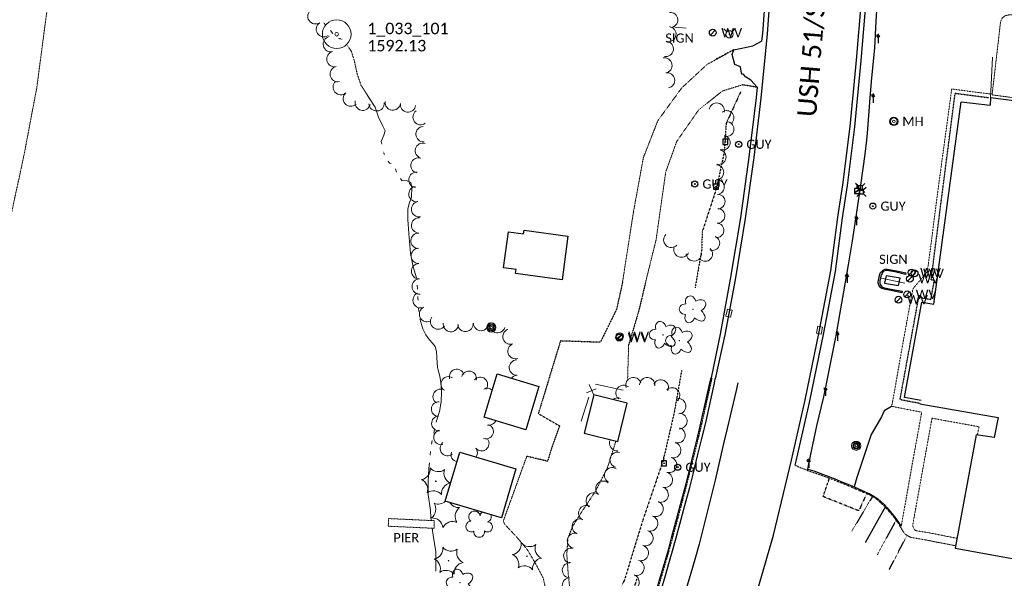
# Model space of a CAD drawing. Extents: x 386237 to 390135, y 96958 to 113752.
# Tile 64 of 116: x 388182 to 388697, y 103041 to 103333. Entities that reach past the tile are written whole.
import ezdxf
from ezdxf.enums import TextEntityAlignment as Align
from ezdxf.lldxf.tags import DXFTag

# ---------------------------------------------------------------- set-up
doc = ezdxf.new("R2010")
doc.units = 0
doc.header["$MEASUREMENT"] = 0
for name, pattern in [('Wisdot1', [0.0625, 0.03125, -0.03125]), ('Wisdot2', [0.125, 0.0625, -0.0625]), ('Wisdot3', [0.1875, 0.125, -0.0625]), ('Wisdot5', [0.1, 0.05, -0.05]), ('Wisdot6', [0.375, 0.125, -0.0625, 0.03125, -0.0625, 0.03125, -0.0625])]:
    doc.linetypes.add(name, pattern=pattern)
for name, color, linetype, lineweight in [('E_BLD', 231, 'Continuous', 25), ('E_BLD_HvyDash', 231, 'Wisdot3', 25), ('E_DRN', 41, 'Continuous', 18), ('E_DTM_SlopeTop', 81, 'Wisdot1', 25), ('E_DWY', 51, 'Wisdot3', 18), ('E_DWY_PE', 51, 'Wisdot3', 18), ('E_FEN_Generic', 41, 'Efen', 18), ('E_LAND_Vegetation', 81, 'Continuous', 18), ('E_MAP_Limits', 81, 'Wisdot3', 18), ('E_MAP_PassPoints', 41, 'Continuous', 18), ('E_MISCPROP', 31, 'Continuous', 18), ('E_MISCPROP_Railing', 31, 'Continuous', 18), ('E_MISCPROP_Sprinkler', 171, 'Continuous', 25), ('E_PATH_Sidewalk', 51, 'Wisdot5', 18), ('E_PM', 231, 'Wisdot2', 25), ('E_RDWY', 21, 'Continuous', 25), ('E_RDWY_AsphConc', 201, 'Continuous', 25), ('E_RDWY_C_and_G', 21, 'Continuous', 25), ('E_RDWY_Gravel', 21, 'Wisdot3', 25), ('E_RDWY_Name', 21, 'Continuous', 18), ('E_RDWY_PavtEdge', 201, 'Continuous', 25), ('E_SGN', 21, 'Continuous', 18), ('E_STRUCT_Pier', 252, 'Wisdot3', 25), ('E_UTL_AG_Bold', 31, 'Continuous', 25), ('E_UTL_EGuyWire', 201, 'Continuous', 25), ('E_UTL_EPowerPole', 231, 'Eelec', 25), ('E_UTL_MH', 31, 'Continuous', 18), ('E_UTL_W', 171, 'Continuous', 25), ('E_UTL_WHydrant', 131, 'Continuous', 18), ('E_WAL', 41, 'Continuous', 25), ('E_WTR', 131, 'Wisdot6', 18), ('E_WTR_Dock_Pier', 131, 'Wisdot3', 18), ('E_WTR_Elevations', 131, 'Continuous', 18), ('E_WTR_FlowLine', 131, 'Wisdot6', 18)]:
    doc.layers.add(name, color=color, linetype=linetype, lineweight=lineweight)
doc.styles.add('CalibriLight', font='calibril.ttf')
tags = doc.linetypes.add('Eelec', pattern='A,0.275,-0.05,["E",CalibriLight,S=0.07,R=0,X=-0.025,Y=-0.035],-0.05,0.875', length=1.25).pattern_tags.tags
tags[6] = DXFTag(74, 10)
doc.linetypes.add('Efen', pattern='A,0.105,-0.0325,[20,dgnlstyle-ewdotudls.shx,S=0.000293,R=0,X=0,Y=0],-0.0325,0.105', length=0.275)

# ---------------------------------------------------------------- blocks, each defined once
blk = doc.blocks.new('PP')
at = {"layer": 'E_MAP_PassPoints', "lineweight": 0}
for radius in [7.5, 0.96]:
    blk.add_circle((0, 0), radius, dxfattribs=at)
blk = doc.blocks.new('GUY')
at = {"color": 0, "linetype": 'ByBlock', "lineweight": -2, "transparency": 16777216}
for radius in [4, 0.5]:
    blk.add_circle((0, 0), radius, dxfattribs=at)
at = {"color": 0, "linetype": 'ByBlock', "lineweight": -2, "transparency": 16777216, "style": 'CalibriLight'}
blk.add_text('GUY', height=12, dxfattribs=at).set_placement((10, 0), align=Align.MIDDLE_LEFT)
blk = doc.blocks.new('HYD')
at = {"color": 0, "linetype": 'ByBlock', "lineweight": -2, "transparency": 16777216}
for p, q in [((-3.8, 3.8), (-8.3, 8.3)), ((3.8, 3.8), (8.3, 8.3))]:
    blk.add_line(p, q, dxfattribs=at)
for radius in [5.48, 0.42]:
    blk.add_circle((0, 0), radius, dxfattribs=at)
blk = doc.blocks.new('INLET')
at = {"color": 0, "linetype": 'ByBlock', "lineweight": -2, "transparency": 16777216, "flags": 128}
blk.add_lwpolyline([(-7.5, 10), (7.5, 10), (7.5, 0), (-7.5, 0)], close=True, dxfattribs=at)
blk = doc.blocks.new('MH')
at = {"color": 0, "linetype": 'ByBlock', "lineweight": -2, "transparency": 16777216}
for radius in [5, 4, 1.5]:
    blk.add_circle((0, 0), radius, dxfattribs=at)
at = {"color": 0, "linetype": 'ByBlock', "lineweight": -2, "transparency": 16777216, "style": 'CalibriLight'}
blk.add_text('MH', height=10.8, dxfattribs=at).set_placement((10, 0), align=Align.MIDDLE_LEFT)
blk = doc.blocks.new('PED')
at = {"color": 0, "linetype": 'ByBlock', "lineweight": -2, "transparency": 16777216}
for p, q in [((-2.5, 2.5), (-5.3, 5.3)), ((2.5, 2.5), (5.3, 5.3)), ((-2.5, -2.5), (-5.3, -5.3)), ((2.5, -2.5), (5.3, -5.3))]:
    blk.add_line(p, q, dxfattribs=at)
at = {"color": 0, "linetype": 'ByBlock', "lineweight": -2, "transparency": 16777216, "flags": 128}
blk.add_lwpolyline([(-2.5, -2.5), (2.5, -2.5), (2.5, 2.5), (-2.5, 2.5)], close=True, dxfattribs=at)
blk = doc.blocks.new('PIER')
at = {"color": 0, "linetype": 'ByBlock', "lineweight": -2, "transparency": 16777216, "style": 'CalibriLight'}
blk.add_text('PIER', height=10.8, dxfattribs=at).set_placement((-16.8, -5.4))
blk = doc.blocks.new('CTRE')
at = {"color": 0, "linetype": 'ByBlock', "lineweight": -2, "transparency": 16777216}
blk.add_circle((0, 0), 0.223, dxfattribs=at)
for centre, start, end in [((-11.97, 8.96), 280.2067, 5.97162), ((1.81, 14.92), 220.21132, 305.97623), ((13.83, 5.89), 160.21133, 245.97624), ((-13.83, -5.9), 340.21132, 65.97623), ((-1.81, -14.93), 40.21133, 125.97624)]:
    blk.add_arc(centre, 7.87, start, end, dxfattribs=at)
at = {"color": 0, "linetype": 'ByBlock', "lineweight": -2, "transparency": 16777216, "extrusion": (0, 0, -1)}
blk.add_arc((-12.03, -9.04), 7.87, 354.07279, 79.74889, dxfattribs=at)
blk = doc.blocks.new('POLE')
at = {"color": 0, "linetype": 'ByBlock', "lineweight": -2, "transparency": 16777216}
for radius in [4.46, 3.35, 2.23, 1.12]:
    blk.add_circle((0, 0), radius, dxfattribs=at)
blk = doc.blocks.new('PPOL')
at = {"color": 0, "linetype": 'ByBlock', "lineweight": -2, "transparency": 16777216}
blk.add_line((-0.1, 4.5), (-0.1, 11.6), dxfattribs=at)
at = {"color": 0, "linetype": 'ByBlock', "lineweight": -2, "transparency": 16777216, "flags": 128}
blk.add_lwpolyline([(-4.6, -4.5), (4.4, -4.5), (4.4, 4.5), (-4.6, 4.5)], close=True, dxfattribs=at)
at = {"color": 0, "linetype": 'ByBlock', "lineweight": -2, "transparency": 16777216}
blk.add_circle((0, 0), 0.582, dxfattribs=at)
blk = doc.blocks.new('SIGN')
at = {"color": 0, "linetype": 'ByBlock', "lineweight": -2, "transparency": 16777216, "style": 'CalibriLight'}
blk.add_text('SIGN', height=12, dxfattribs=at).set_placement((0, 0), align=Align.MIDDLE_CENTER)
blk = doc.blocks.new('SPRK')
at = {"color": 0, "linetype": 'ByBlock', "lineweight": -2, "transparency": 16777216}
for p, q in [((0, 17.5), (-5.2, 20.5)), ((0, 17.5), (-4, 24.4)), ((0, 27.5), (0, 0)), ((0, 17.5), (4, 24.4)), ((0, 17.5), (5.2, 20.5))]:
    blk.add_line(p, q, dxfattribs=at)
blk.add_ellipse((0, 18), major_axis=(3, 0), ratio=0.333333, dxfattribs=at)
blk = doc.blocks.new('DTRE')
at = {"color": 0, "linetype": 'ByBlock', "lineweight": -2, "transparency": 16777216}
blk.add_circle((-0.18, 0), 0.183, dxfattribs=at)
for centre, major_axis, ratio in [((-1.87, 5.32), (1.36, -4.98), 0.782863), ((4.06, 2.74), (-5.27, -2.93), 0.691916), ((-5.87, 0.15), (4.93, -0.12), 0.832022), ((-2.49, -5.24), (1.8, 4.86), 0.716896), ((3.54, -3.71), (-5.01, 4.58), 0.560249)]:
    blk.add_ellipse(centre, major_axis=major_axis, ratio=ratio, start_param=1.570796, end_param=4.712389, dxfattribs=at)
blk = doc.blocks.new('WV')
at = {"color": 0, "linetype": 'ByBlock', "lineweight": -2, "transparency": 16777216}
blk.add_line((-2.8, -2.8), (2.8, 2.8), dxfattribs=at)
blk.add_circle((0, 0), 4, dxfattribs=at)
at = {"color": 0, "linetype": 'ByBlock', "lineweight": -2, "transparency": 16777216, "style": 'CalibriLight'}
blk.add_text('WV', height=10.8, dxfattribs=at).set_placement((10, 0), align=Align.MIDDLE_LEFT)
blk = doc.blocks.new('BSGN')
at = {"color": 0, "linetype": 'ByBlock', "lineweight": -2, "transparency": 16777216, "style": 'CalibriLight'}
blk.add_text('SIGN', height=12, dxfattribs=at).set_placement((0, 0), align=Align.MIDDLE_CENTER)

msp = doc.modelspace()

# ---------------------------------------------------------------- linework, layer by layer
at = {"layer": 'E_BLD', "ltscale": 5}
for p, q in [((388659.78, 103184.19), (388674.1, 103289.88)), ((388674.1, 103289.88), (388689.18, 103288.14)), ((388714.66, 103288.69), (388689.35, 103291.9)), ((388434.79, 103203.12), (388437.36, 103221.94)), ((388437.36, 103221.94), (388445.28, 103220.86)), ((388445.28, 103220.86), (388445.54, 103222.72)), ((388445.28, 103220.86), (388445.28, 103220.86)), ((388445.54, 103222.72), (388468.5, 103219.59)), ((388468.5, 103219.59), (388465.39, 103196.8)), ((388468.5, 103219.59), (388468.5, 103219.59)), ((388441.39, 103202.22), (388434.79, 103203.12)), ((388434.79, 103203.12), (388434.79, 103203.12)), ((388441.1, 103200.12), (388441.39, 103202.22)), ((388465.39, 103196.8), (388441.1, 103200.12)), ((388441.39, 103202.22), (388441.39, 103202.22)), ((388644.44, 103135.35), (388653.52, 103185.17)), ((388653.52, 103185.17), (388659.78, 103184.19)), ((388424.68, 103125.02), (388431.41, 103147.65)), ((388431.41, 103147.65), (388453.25, 103141.17)), ((388453.25, 103141.17), (388446.52, 103118.53)), ((388453.25, 103141.17), (388453.25, 103141.17)), ((388482.03, 103136.8), (388477.04, 103116.78)), ((388482.03, 103136.8), (388482.03, 103136.8)), ((388499.5, 103132.45), (388482.03, 103136.8)), ((388653.15, 103133.72), (388644.44, 103135.35)), ((388494.51, 103112.43), (388499.5, 103132.45)), ((388499.5, 103132.45), (388499.5, 103132.45)), ((388652.49, 103132.02), (388693.29, 103124.9)), ((388446.52, 103118.53), (388424.68, 103125.02)), ((388424.68, 103125.02), (388424.68, 103125.02)), ((388693.29, 103124.9), (388691.35, 103114.42)), ((388446.52, 103118.53), (388446.52, 103118.53)), ((388477.04, 103116.78), (388477.04, 103116.78)), ((388477.04, 103116.78), (388494.51, 103112.43)), ((388681.88, 103115.91), (388670.85, 103056.67)), ((388691.35, 103114.42), (388681.88, 103115.91)), ((388404.33, 103081.24), (388411.89, 103106.77)), ((388411.89, 103106.77), (388441.33, 103098.05)), ((388441.33, 103098.05), (388433.77, 103072.52)), ((388441.33, 103098.05), (388441.33, 103098.05)), ((388433.77, 103072.52), (388404.33, 103081.24)), ((388404.33, 103081.24), (388404.33, 103081.24)), ((388433.77, 103072.52), (388433.77, 103072.52)), ((388670.85, 103056.67), (388730.76, 103045.84))]:
    msp.add_line(p, q, dxfattribs=at)
at = {"layer": 'E_BLD', "ltscale": 5, "extrusion": (0.998938, -0.046083, 0)}
msp.add_line((388689.35, 103291.9, 1611.78), (388689.18, 103288.14, 1611.87), dxfattribs=at)
at = {"layer": 'E_BLD_HvyDash', "flags": 128}
for points in [[(388658.31, 103196.8), (388670.88, 103294.33)], [(388670.88, 103294.33), (388688.55, 103292.05)], [(388658.18, 103186.62), (388660.03, 103196.53)], [(388660.03, 103196.53), (388658.31, 103196.8)], [(388642.07, 103134.18), (388651.84, 103187.68)], [(388651.84, 103187.68), (388658.18, 103186.62)], [(388652.52, 103132.2), (388642.07, 103134.18)]]:
    msp.add_lwpolyline(points, dxfattribs=at)
at = {"layer": 'E_DTM_SlopeTop'}
for points in [[(388558.73, 103295.04), (388551.17, 103278.52), (388550.19, 103263.67), (388546.14, 103244.73), (388538.65, 103221.87), (388538.4, 103212.51), (388534.94, 103192.7)], [(388527.88, 103149.43), (388524.04, 103127.6), (388518.24, 103102.4), (388507.41, 103070.67), (388498.1, 103040.23), (388488.17, 103018.06), (388481.89, 103001.01), (388482.16, 102992.4), (388489.11, 102992.51), (388490.61, 103001.32), (388494.55, 103015.46), (388501.69, 103031.76), (388504.65, 103040.59)]]:
    msp.add_lwpolyline(points, dxfattribs=at)
at = {"layer": 'E_DWY', "flags": 128}
for points in [[(388713.86, 103288.79), (388714.03, 103290.28), (388690.19, 103293.49), (388694.61, 103331.65), (388695.46, 103333.65), (388697.06, 103334.87), (388699.5, 103335.41), (388755.38, 103329.1), (388769.32, 103327.43), (388777.62, 103327.25), (388786.28, 103327.99), (388793.4, 103329.32), (388802.5, 103332.92), (388810.24, 103336.82), (388820.23, 103341.85), (388827.63, 103346.16), (388836.46, 103352.4), (388843.46, 103359.19), (388847.88, 103366.6), (388851.41, 103375.4), (388854.26, 103386.5), (388855.09, 103395.77), (388854.29, 103402.05), (388851.59, 103409.62), (388845.89, 103418.95), (388840.8, 103425.23), (388828.41, 103437.72), (388816.01, 103447.54), (388804.6, 103454.81), (388787.96, 103462.56), (388771.64, 103468.73), (388751.64, 103474.66), (388719.7, 103484.62)], [(388493.59, 103112.66), (388489.1, 103098.65), (388483.02, 103086.62), (388475.05, 103074.6), (388470.9, 103067.92), (388468.45, 103061.81), (388467.9, 103053.36), (388468.7, 103042.27), (388471.02, 103022.16), (388471.37, 103009.34)], [(388463.63, 103003.59), (388460.88, 103012.15), (388458.21, 103029.05), (388455.61, 103040.89), (388451.42, 103048.84), (388446.98, 103056.2), (388441.28, 103062.88), (388436.41, 103068.04), (388435.16, 103069.4), (388434.76, 103070.96), (388446.96, 103104.62)], [(388593.49, 103097.22), (388593.44, 103097.4), (388589.35, 103098.9), (388587.29, 103099.99)], [(388655.41, 103060.93), (388671.08, 103057.89)]]:
    msp.add_lwpolyline(points, dxfattribs=at)
at = {"layer": 'E_DWY_PE'}
for points in [[(388496.97, 103195.37), (388502.7, 103232.13), (388507.89, 103260.63), (388515.46, 103279.98), (388527.97, 103297.13), (388541.18, 103309.37), (388551.31, 103314.88)], [(388559.71, 103298.73), (388549.29, 103295.54), (388536.84, 103285.7), (388525.35, 103269.18), (388519.59, 103253.17), (388514.52, 103217.59), (388509.01, 103195.34)], [(388500.22, 103162.9), (388499.67, 103145.07)]]:
    msp.add_lwpolyline(points, dxfattribs=at)
at = {"layer": 'E_FEN_Generic', "extrusion": (0.998938, -0.046083, 0), "elevation": 383516.44, "flags": 128}
msp.add_lwpolyline([(121115.42, 1611.29), (121094.04, 1611.78)], dxfattribs=at)
at = {"layer": 'E_LAND_Vegetation'}
for centre, radius, start, end in [((388336.52, 103334.56), 4.02, 123.1214, 303.1061), ((388521.93, 103332.65), 3.97, 274.1462, 94.1309), ((388340.91, 103327.83), 4.02, 123.1214, 303.1061), ((388521.02, 103325.2), 3.97, 262.2544, 82.239), ((388344.58, 103319.99), 4.02, 103.0219, 283.0066), ((388519.68, 103317.47), 3.97, 259.8723, 79.8569), ((388346.39, 103312.17), 4.02, 103.0219, 283.0066), ((388518.95, 103308.92), 3.97, 280.0496, 100.0343), ((388348.17, 103304.32), 4.02, 102.6704, 282.6551), ((388520.34, 103301.1), 3.97, 280.0496, 100.0343), ((388349.7, 103297.54), 4.02, 131.7103, 311.695), ((388355.04, 103291.54), 4.02, 131.7103, 311.695), ((388361.2, 103289.36), 4.02, 166.5473, 346.5319), ((388368.5, 103289.08), 4.02, 184.1428, 4.1275), ((388376.92, 103289.46), 4.02, 173.0688, 353.0534), ((388384.89, 103288.49), 4.02, 173.0688, 353.0534), ((388546.27, 103285.27), 3.97, 348.0768, 168.0615), ((388391.5, 103281.87), 4.02, 126.6144, 306.5991), ((388551.43, 103281.44), 3.82, 307.5108, 127.4955), ((388393.03, 103272.95), 4.02, 93.184, 273.1687), ((388551.41, 103275.61), 3.82, 259.5717, 79.5564), ((388549.4, 103268.52), 3.82, 252.3319, 72.3165), ((388392.69, 103264.3), 4.02, 73.4683, 253.453), ((388547.28, 103260.98), 3.82, 258.1483, 78.133), ((388390.4, 103256.59), 4.02, 73.4683, 253.453), ((388546.16, 103253.03), 3.82, 270.3939, 90.3785), ((388389.28, 103249.05), 4.02, 83.934, 263.9187), ((388546.38, 103245.28), 3.82, 273.7263, 93.711), ((388389.32, 103241.67), 4.02, 99.7612, 279.7459), ((388546.76, 103237.72), 3.82, 271.8046, 91.7893), ((388390.69, 103233.75), 4.02, 99.7612, 279.7459), ((388546.67, 103230.29), 3.82, 265.963, 85.9476), ((388390.72, 103225.3), 4.02, 87.5243, 267.509), ((388546.14, 103222.67), 3.82, 265.963, 85.9476), ((388390.38, 103217.27), 4.02, 87.5243, 267.509), ((388522.52, 103217.76), 4.02, 137.0128, 316.9975), ((388544.02, 103216), 3.82, 247.7124, 67.6971), ((388390.53, 103209.37), 4.02, 91.2444, 271.229), ((388527.83, 103212.66), 4.02, 155.7034, 335.6881), ((388534.34, 103210.67), 4.02, 184.1432, 4.1279), ((388540.28, 103210.33), 3.82, 227.0674, 47.052), ((388390.7, 103201.34), 4.02, 91.2444, 271.229), ((388391.01, 103193.36), 4.02, 92.4036, 272.3883), ((388391.49, 103186.2), 4.02, 114.6965, 294.6811), ((388394.85, 103178.9), 4.02, 114.6965, 294.6811), ((388400.64, 103175.02), 4.02, 144.4955, 324.4802), ((388407.3, 103173.74), 4.02, 174.2735, 354.2582), ((388414.88, 103173.81), 4.02, 185.7339, 5.7186), ((388423.05, 103174.27), 4.02, 181.5371, 1.5218), ((388431.64, 103173.17), 4.02, 160.9394, 340.9241), ((388438.45, 103167.16), 4.02, 108.885, 288.8697), ((388441.05, 103159.56), 4.02, 108.885, 288.8697), ((388441.8, 103150.99), 4.02, 92.2111, 272.1958), ((388410.35, 103146.28), 3.87, 16.4075, 196.3922), ((388416.76, 103145.31), 3.87, 345.7087, 165.6933), ((388405.98, 103142.39), 3.87, 57.4481, 237.4328), ((388422.64, 103142.15), 3.87, 320.611, 140.5957), ((388442.11, 103142.96), 4.02, 92.2111, 142.3109), ((388502.73, 103141.84), 4.03, 17.5307, 197.5154), ((388509.94, 103141.78), 4.03, 356.3768, 176.3615), ((388517.01, 103140.59), 4.03, 333.5605, 153.5452), ((388401.81, 103135.86), 3.87, 57.4481, 237.4328), ((388426.26, 103136.33), 3.87, 47.2769, 117.9596), ((388497.6, 103137.75), 4.03, 50.4156, 230.4003), ((388522.93, 103136.44), 4.03, 314.2483, 134.2329), ((388400.96, 103129.27), 3.87, 85.6069, 265.5916), ((388494.63, 103131.11), 4.03, 69.693, 128.0659), ((388526.08, 103130.77), 4.03, 275.5417, 95.5264), ((388401.08, 103121.79), 3.87, 92.7487, 272.7333), ((388427.21, 103124.75), 3.86, 258.8862, 336.6848), ((388526.74, 103123.03), 4.03, 267.7952, 87.7798), ((388402.19, 103114.51), 3.87, 102.5033, 282.488), ((388425.69, 103117.56), 3.86, 248.2333, 68.2179), ((388525.75, 103115.62), 4.03, 253.3725, 73.3572), ((388423.37, 103111.29), 3.86, 218.1182, 38.1029), ((388494.22, 103111.49), 4.03, 151.9116, 275.2456), ((388405.55, 103108.75), 3.87, 128.4241, 308.4088), ((388411.22, 103105.56), 3.87, 160.6451, 257.9818), ((388417.29, 103106.52), 3.86, 323.796, 38.1029), ((388523.51, 103107.84), 4.03, 254.4159, 74.4006), ((388494.48, 103102.78), 4.03, 75.7069, 255.6916), ((388521.35, 103100.09), 4.03, 254.158, 74.1427), ((388491.56, 103094.7), 4.03, 58.924, 238.9087), ((388487, 103087.69), 4.03, 50.3578, 230.3425), ((388519.15, 103092.34), 4.03, 254.158, 74.1427), ((388516.95, 103084.58), 4.03, 254.158, 74.1427), ((388400.71, 103085.38), 5.72, 247.2137, 312.5695), ((388482.03, 103081.48), 4.03, 53.136, 233.1207), ((388393.69, 103076.99), 5.72, 307.2137, 32.9786), ((388411.49, 103083.5), 5.72, 210.6964, 272.9786), ((388415.25, 103073.23), 5.72, 127.2137, 212.9786), ((388419.6, 103073.04), 2.97, 10.426, 231.6599), ((388478.08, 103074.95), 4.03, 63.7296, 243.7142), ((388514.26, 103077.16), 4.03, 249.7631, 69.7478), ((388397.45, 103066.71), 5.72, 7.2137, 92.9786), ((388425.46, 103073.14), 2.97, 126.9111, 171.0501), ((388425.46, 103073.14), 2.97, 288.0768, 20.0929), ((388474.71, 103067.88), 4.03, 69.8364, 249.8211), ((388511.46, 103069.52), 4.03, 251.9746, 71.9593), ((388408.23, 103064.83), 5.72, 67.2137, 152.9786), ((388417.92, 103067.94), 2.78, 93.3969, 301.1699), ((388426.41, 103067.7), 2.61, 232.7821, 90.7147), ((388508.97, 103061.86), 4.03, 251.9746, 71.9593), ((388422.1, 103065.08), 2.78, 170.0739, 11.085), ((388472.19, 103060.48), 4.03, 76.0347, 256.0194), ((388470.25, 103052.66), 4.03, 76.0347, 256.0194), ((388506.57, 103054.1), 4.03, 253.5833, 73.568), ((388504.29, 103046.37), 4.03, 253.5833, 73.568), ((388469.57, 103045.06), 4.03, 87.0151, 266.9998), ((388469.57, 103037.22), 4.03, 92.8374, 272.822), ((388501.72, 103038.83), 4.03, 251.0448, 71.0295)]:
    msp.add_arc(centre, radius, start, end, dxfattribs=at)
at = {"layer": 'E_MAP_Limits', "lineweight": 0, "flags": 128}
msp.add_lwpolyline([(388041.89, 102866.29), (388127.77, 103058.71), (388151.61, 103125.79), (388168.05, 103186.95), (388184.3, 103262.7), (388190.85, 103297.24), (388197.02, 103344.1), (388200.3, 103409.35), (388190.59, 103837.32)], dxfattribs=at)
at = {"layer": 'E_MISCPROP_Railing', "ltscale": 5}
for p, q in [((388478.11, 103137.72), (388483.2, 103139.92)), ((388481.96, 103136.5), (388479.55, 103142.15))]:
    msp.add_line(p, q, dxfattribs=at)
at = {"layer": 'E_MISCPROP_Railing', "flags": 128}
for points in [[(388482.84, 103142.39), (388497.36, 103139.2)], [(388475.4, 103123.02), (388479.44, 103135.45)]]:
    msp.add_lwpolyline(points, dxfattribs=at)
at = {"layer": 'E_PATH_Sidewalk', "flags": 128}
for points in [[(388689.19, 103293.93), (388669.05, 103296.56), (388668.26, 103290.5), (388665.02, 103266.67), (388661.53, 103240.95), (388657.94, 103212.97), (388656.33, 103201.1), (388648.9, 103192.28), (388647.68, 103186.35), (388643.08, 103160.94), (388638.84, 103136.77), (388637.69, 103130.73), (388653.41, 103127.65), (388648.82, 103102.6), (388642.75, 103068.38), (388642.48, 103067.45), (388642.86, 103066.71), (388643.1, 103066.27), (388643.87, 103065.05), (388644.35, 103064.36), (388644.79, 103063.93), (388646.68, 103062.7), (388648.06, 103062.13), (388650.12, 103061.83), (388655.41, 103060.93)], [(388656.14, 103064.88), (388650.57, 103065.68), (388650.13, 103065.91), (388650.13, 103065.91), (388649.92, 103066.08), (388649.92, 103066.08), (388649.44, 103066.62), (388649.44, 103066.62), (388649.17, 103067.04), (388649.17, 103067.04), (388649.05, 103067.31), (388649.05, 103067.31), (388648.83, 103067.98), (388648.83, 103067.98), (388648.74, 103068.61), (388648.74, 103068.61), (388648.84, 103069.49), (388648.84, 103069.49), (388654.6, 103101.43), (388658.79, 103124.55), (388664.93, 103123.39)], [(388682.49, 103115.82), (388683.37, 103120.07), (388664.93, 103123.39)], [(388642.48, 103067.45), (388642.48, 103067.45)], [(388642.86, 103066.71), (388642.86, 103066.71)], [(388643.1, 103066.27), (388643.1, 103066.27)], [(388643.87, 103065.05), (388643.87, 103065.05)], [(388644.35, 103064.36), (388644.35, 103064.36)], [(388644.79, 103063.93), (388644.79, 103063.93)], [(388646.68, 103062.7), (388646.68, 103062.7)], [(388648.06, 103062.13), (388648.06, 103062.13)], [(388656.13, 103064.89), (388671.8, 103061.76)]]:
    msp.add_lwpolyline(points, dxfattribs=at)
at = {"layer": 'E_PM', "flags": 128}
for points in [[(388624.59, 103085.09), (388620.52, 103076.13), (388601.89, 103083.58), (388605.11, 103093.06)], [(388627.66, 103083.58), (388616.96, 103065.71)], [(388624.06, 103059.6), (388634.26, 103077.86)], [(388639.97, 103071.26), (388630.2, 103053.15)], [(388636.43, 103045.47), (388645.61, 103063.09)]]:
    msp.add_lwpolyline(points, dxfattribs=at)
at = {"layer": 'E_RDWY', "flags": 128}
for points in [[(388567.94, 103815.27), (388568.65, 103780.49), (388569.56, 103745.72), (388570.25, 103717.47), (388571.23, 103685.58), (388572.02, 103655.52), (388573.1, 103616.28), (388573.62, 103595.74), (388574.66, 103564.44), (388575.39, 103533.05), (388576.43, 103499.4), (388576.99, 103471.93), (388577.41, 103442.33), (388577.2, 103411.95), (388576.65, 103394.04), (388574.9, 103356.68), (388572.6, 103325.42), (388569.35, 103291.77), (388565.59, 103260.7), (388561.17, 103228.86), (388555.83, 103196.76), (388550.55, 103168.04), (388545.48, 103145.02)], [(388587.29, 103099.99), (388587.78, 103102.03), (388594.82, 103132.73), (388602.25, 103169.14), (388608.36, 103201.18), (388612.05, 103229.24), (388614.64, 103246.07), (388618.43, 103276.72), (388621.81, 103311.4), (388624.37, 103342.38), (388626.15, 103376.24), (388627.18, 103404.55), (388627.65, 103433.13), (388627.43, 103460.41), (388626.78, 103488.22), (388626.75, 103489.38)], [(388572.41, 103356.99), (388572.41, 103356.83), (388570.11, 103325.64), (388569.59, 103321.52)], [(388544.17, 102962), (388555.08, 102994.46), (388562.6, 103018.27), (388566.69, 103031.62), (388575.96, 103063.42), (388585.35, 103102.6), (388592.37, 103133.26), (388599.8, 103169.62), (388605.9, 103201.58), (388609.58, 103229.59), (388612.16, 103246.41), (388615.94, 103277), (388619.32, 103311.63), (388621.88, 103342.55)], [(388567.39, 103297.45), (388566.87, 103292.04), (388563.11, 103261.02), (388558.7, 103229.24), (388553.36, 103197.19), (388548.09, 103168.52), (388543.3, 103145.6)], [(388543.13, 103144.7), (388542.15, 103139.99), (388538.52, 103125.31)]]:
    msp.add_lwpolyline(points, dxfattribs=at)
at = {"layer": 'E_RDWY_AsphConc', "flags": 128}
for points in [[(388634.14, 103491.66), (388633.44, 103487.78), (388632.98, 103480.88), (388632.79, 103465.45), (388633.23, 103439.86), (388633.25, 103419.72), (388632.48, 103395.24), (388631.35, 103362.3), (388629.34, 103331.94), (388628.76, 103317.95)], [(388567.39, 103297.45), (388564.16, 103301.23), (388561.33, 103302.93), (388560.19, 103304.25), (388559.65, 103304.15), (388559.18, 103304.79), (388558.73, 103308.13), (388555.79, 103309.37), (388554.29, 103314.6), (388555.21, 103317.05), (388565.12, 103319.13), (388569.59, 103321.52)], [(388628.76, 103317.95), (388627.2, 103302.32), (388627.2, 103302.32), (388626.47, 103294.13), (388626.47, 103294.13), (388624.86, 103273.53), (388624.86, 103273.53), (388624.53, 103269.9), (388624.53, 103269.9), (388623.64, 103262.48), (388623.64, 103262.48), (388621.36, 103246.24), (388621.36, 103246.24), (388618.4, 103226.3), (388618.4, 103226.3), (388616.98, 103217.15), (388616.98, 103217.15), (388614.93, 103204.64), (388614.93, 103204.64), (388612.53, 103190.53), (388612.53, 103190.53), (388610.45, 103178.64), (388610.45, 103178.64), (388608.44, 103167.6), (388608.44, 103167.6), (388608.28, 103166.79), (388608.28, 103166.79), (388603.61, 103143.38), (388603.61, 103143.38), (388601.99, 103135.77), (388601.99, 103135.77), (388598.49, 103120.52), (388598.49, 103120.52), (388594.34, 103101.62), (388593.73, 103097.82)], [(388637.69, 103130.73), (388633.82, 103128.43), (388632.38, 103125.27), (388626.92, 103115.93), (388619.51, 103093.57), (388618.01, 103088.69)]]:
    msp.add_lwpolyline(points, dxfattribs=at)
for points in [[(388634.75, 103199.01), (388633.95, 103195.1), (388641.25, 103193.81), (388642.06, 103197.65)], [(388618.11, 103112.19), (388617.49, 103109.6), (388620.06, 103108.54), (388621.21, 103111.35)]]:
    msp.add_lwpolyline(points, close=True, dxfattribs=at)
at = {"layer": 'E_RDWY_C_and_G'}
for points in [[(388505.42, 103004.77), (388506.57, 103008.18), (388513.39, 103030.01), (388515.02, 103035.32), (388517.24, 103042.87), (388519.44, 103050.42), (388520.96, 103055.76), (388522.85, 103062.63), (388525.47, 103072.38), (388528.06, 103082.13), (388529.87, 103089.04), (388531.59, 103095.84), (388533.98, 103105.46), (388536.34, 103115.09), (388537.98, 103121.9), (388542.9, 103143.7), (388543.3, 103145.6)], [(388507.47, 103003.88), (388508.56, 103007.09), (388515.49, 103029.34), (388517.15, 103034.68), (388519.41, 103042.27), (388521.64, 103049.87), (388523.19, 103055.24), (388525.09, 103062.09), (388527.72, 103071.79), (388530.33, 103081.49), (388532.13, 103088.35), (388533.87, 103095.2), (388536.28, 103104.88), (388538.65, 103114.59), (388540.3, 103121.46), (388545.03, 103142.85), (388545.48, 103145.02)]]:
    msp.add_lwpolyline(points, dxfattribs=at)
at = {"layer": 'E_RDWY_C_and_G', "flags": 128}
msp.add_lwpolyline([(388593.73, 103097.82), (388596.93, 103097), (388601.47, 103095.31), (388601.47, 103095.31), (388603.5, 103094.53), (388603.5, 103094.53), (388607.99, 103092.78), (388607.99, 103092.78), (388612.05, 103091.19), (388612.05, 103091.19), (388613.83, 103090.48), (388613.83, 103090.48), (388618.01, 103088.69), (388618.01, 103088.69), (388625.74, 103085.24), (388625.92, 103085.16), (388628.95, 103083.49), (388628.95, 103083.49), (388630.48, 103082.35), (388630.48, 103082.35), (388633.76, 103079.39), (388633.76, 103079.39), (388634.55, 103078.59), (388634.55, 103078.59), (388635.33, 103077.7), (388635.33, 103077.7), (388638.56, 103073.82), (388638.56, 103073.82), (388639.83, 103072.18), (388639.83, 103072.18), (388641.98, 103069.07), (388641.98, 103069.07), (388642.75, 103068.38)], dxfattribs=at)
at = {"layer": 'E_RDWY_Gravel', "flags": 128}
for points in [[(388555.21, 103317.05), (388545.56, 103311.94)], [(388567.39, 103297.45), (388559.71, 103298.73)], [(388496.97, 103195.37), (388493.91, 103181.47)], [(388509.01, 103195.34), (388505.39, 103180.22)], [(388493.91, 103181.47), (388485.41, 103164.18)], [(388505.39, 103180.22), (388500.22, 103162.9)], [(388464.57, 103164.89), (388453, 103126.93)], [(388485.41, 103164.18), (388464.57, 103164.89)], [(388453, 103126.93), (388464.09, 103120.54)], [(388464.09, 103120.54), (388459.95, 103108.93)], [(388459.95, 103108.93), (388457.83, 103102.04)], [(388457.83, 103102.04), (388446.96, 103104.62)]]:
    msp.add_lwpolyline(points, dxfattribs=at)
at = {"layer": 'E_RDWY_PavtEdge'}
msp.add_lwpolyline([(388557.33, 103142.95), (388556.48, 103138.96), (388551.64, 103119.1), (388550.04, 103112.06), (388547.73, 103102.09), (388545.39, 103092.13), (388543.71, 103085.1), (388542, 103078.21), (388539.53, 103068.48), (388537.02, 103058.74), (388535.2, 103051.88), (388533.66, 103046.49), (388531.37, 103038.88), (388529.01, 103031.32), (388527.25, 103025.99), (388520.43, 103003.67), (388519.24, 103000.23)], dxfattribs=at)
at = {"layer": 'E_SGN', "ltscale": 5}
msp.add_line((388524.27, 103328.79), (388530.35, 103328.32), dxfattribs=at)
at = {"layer": 'E_SGN', "flags": 128}
msp.add_lwpolyline([(388632.32, 103197.65), (388644.49, 103195.15)], dxfattribs=at)
at = {"layer": 'E_WAL', "flags": 128}
msp.add_lwpolyline([(388644.99, 103199.68), (388640.05, 103200.79), (388635.31, 103201.63), (388635.31, 103201.63), (388634.28, 103201.59), (388634.28, 103201.59), (388633.64, 103201.28), (388633.64, 103201.28), (388633.15, 103200.81), (388633.15, 103200.81), (388632.66, 103200.23), (388632.66, 103200.23), (388632.32, 103199.63), (388632.32, 103199.63), (388632.04, 103198.81), (388631.57, 103196.34), (388631.57, 103196.34), (388631.46, 103195.71), (388631.46, 103195.71), (388631.48, 103195.26), (388631.48, 103195.26), (388631.76, 103194.4), (388631.76, 103194.4), (388632.37, 103193.46), (388632.37, 103193.46), (388632.96, 103192.97), (388632.96, 103192.97), (388633.93, 103192.62), (388638.3, 103191.84), (388643.11, 103190.93), (388642.94, 103190.12), (388638.15, 103191.04), (388633.85, 103191.91), (388632.56, 103192.25), (388632.56, 103192.25), (388631.81, 103192.82), (388631.81, 103192.82), (388631.06, 103194.02), (388631.06, 103194.02), (388630.7, 103195.2), (388630.7, 103195.2), (388630.67, 103195.72), (388630.67, 103195.72), (388630.76, 103196.41), (388630.76, 103196.41), (388631.34, 103199.13), (388631.59, 103199.99), (388631.59, 103199.99), (388631.9, 103200.58), (388631.9, 103200.58), (388632.48, 103201.27), (388632.48, 103201.27), (388633.23, 103201.94), (388633.23, 103201.94), (388634.04, 103202.34), (388634.04, 103202.34), (388635.3, 103202.48), (388635.3, 103202.48), (388640.17, 103201.61), (388645.18, 103200.41)], close=True, dxfattribs=at)
at = {"layer": 'E_WTR', "flags": 128}
for points in [[(388341.72, 103330.01), (388341.33, 103330.43), (388340.75, 103331.7)], [(388350.35, 103322.48), (388350.23, 103322.62), (388348.51, 103323.1)], [(388363.56, 103293.51), (388360.51, 103298.11), (388358.29, 103304.52), (388356.82, 103311.29), (388355.24, 103316.35), (388352.89, 103319.49)], [(388372.58, 103262.1), (388372, 103263.97)]]:
    msp.add_lwpolyline(points, dxfattribs=at)
at = {"layer": 'E_WTR_Dock_Pier', "flags": 128}
msp.add_lwpolyline([(388398.47, 103066.99), (388374.56, 103068.09), (388374.74, 103072.08), (388398.65, 103070.98)], close=True, dxfattribs=at)
at = {"layer": 'E_WTR_Elevations', "flags": 128}
for points in [[(388345.58, 103325.57), (388344.35, 103327.1)], [(388371.12, 103267.79), (388370.88, 103269.17), (388372.17, 103272.43), (388372.98, 103274.68), (388371.7, 103277.2), (388369.54, 103281.85), (388367.7, 103287.13), (388364.13, 103292.66), (388363.56, 103293.51)], [(388376, 103257.62), (388375.29, 103257.87), (388374.48, 103258.76)], [(388378.91, 103253.03), (388378.26, 103254.88)], [(388384.98, 103225.92), (388384.85, 103228.26), (388384.76, 103233.73), (388385.46, 103236.64), (388386.79, 103240.08), (388386.93, 103244.9), (388386.37, 103247.66), (388384.16, 103248.78), (388381.8, 103248.48), (388381, 103249.72)], [(388389.29, 103197.89), (388387.66, 103203.7), (388386.18, 103210.65), (388385.24, 103221.11), (388384.98, 103225.92)], [(388389.77, 103192.03), (388389.61, 103193.98)], [(388390.13, 103186.15), (388390.08, 103187.02), (388390.02, 103188.11)], [(388390.57, 103180.28), (388390.37, 103182.24)], [(388400.53, 103150.4), (388400.34, 103151.08), (388399.97, 103156.28), (388399.81, 103159.31), (388399.07, 103161.94), (388397.66, 103163.78), (388396.08, 103165.43), (388394.24, 103168.16), (388392.56, 103171.26), (388391.06, 103176.4)], [(388399.63, 103122.47), (388399.89, 103123.67), (388401.28, 103127.97), (388402.19, 103133.08), (388402.36, 103138.27), (388402.16, 103141.96), (388401.58, 103146.54), (388400.53, 103150.4)], [(388398.37, 103116.72), (388398.8, 103118.54), (388398.82, 103118.63)], [(388397.09, 103110.97), (388397.49, 103112.89)], [(388396.44, 103105.13), (388396.59, 103107.09)], [(388396.86, 103072.9), (388396.62, 103076.28), (388395.41, 103084.65), (388395.35, 103091.34), (388395.71, 103098.18), (388396.05, 103101.22)], [(388397, 103071.06), (388396.86, 103072.9)], [(388399.46, 103044.63), (388399.46, 103047.95), (388399.4, 103054.7), (388398.03, 103063.48), (388397.44, 103067.04)]]:
    msp.add_lwpolyline(points, dxfattribs=at)
at = {"layer": 'E_WTR_FlowLine'}
msp.add_lwpolyline([(388505.94, 103004.57), (388507.01, 103007.99), (388513.86, 103029.85), (388515.49, 103035.18), (388517.72, 103042.73), (388519.92, 103050.29), (388521.44, 103055.65), (388523.33, 103062.52), (388525.96, 103072.26), (388528.55, 103081.99), (388530.36, 103088.9), (388532.08, 103095.7), (388534.48, 103105.32), (388536.85, 103114.96), (388538.49, 103121.77), (388543.37, 103143.51), (388543.8, 103145.52)], dxfattribs=at)
at = {"layer": 'E_WTR_FlowLine', "flags": 128}
msp.add_lwpolyline([(388593.57, 103097.81), (388593.49, 103097.22), (388596.6, 103096.2), (388601.21, 103094.61), (388601.21, 103094.61), (388603.3, 103093.84), (388603.3, 103093.84), (388607.65, 103092.16), (388607.65, 103092.16), (388611.71, 103090.58), (388611.71, 103090.58), (388613.58, 103089.82), (388613.58, 103089.82), (388617.78, 103088.02), (388617.78, 103088.02), (388625.48, 103084.69), (388625.8, 103084.64), (388628.8, 103083), (388628.8, 103083), (388630.28, 103081.88), (388630.28, 103081.88), (388633.24, 103079.1), (388633.24, 103079.1), (388634.11, 103078.22), (388634.11, 103078.22), (388635.03, 103077.22), (388635.03, 103077.22), (388638.29, 103073.5), (388638.29, 103073.5), (388639.52, 103071.94), (388639.52, 103071.94), (388641.66, 103068.8), (388641.66, 103068.8), (388642.44, 103067.37)], dxfattribs=at)

# ---------------------------------------------------------------- block references
at = {"layer": 'E_DRN', "xscale": 0.25, "yscale": 0.25, "zscale": 0.25}
for p, rotation in [((388551.41, 103179.63), 257.5391484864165), ((388601.19, 103170.28), 77.7732631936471)]:
    msp.add_blockref('INLET', p, dxfattribs=dict(at, rotation=rotation))
at = {"layer": 'E_LAND_Vegetation'}
for name, p, xscale, yscale, zscale in [('DTRE', (388533.97, 103181.39), 0.6769248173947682, 0.6769248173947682, 0.6769248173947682), ('DTRE', (388518.26, 103168.09), 0.6769248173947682, 0.6769248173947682, 0.6769248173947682), ('DTRE', (388526.82, 103165.02), 0.6769248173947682, 0.6769248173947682, 0.6769248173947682), ('CTRE', (388399.45, 103091.58), 0.7108526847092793, 0.7108526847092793, 0.7108526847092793), ('CTRE', (388406.08, 103050.06), 0.7108526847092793, 0.7108526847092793, 0.7108526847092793), ('CTRE', (388447.05, 103052.38), 0.7108526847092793, 0.7108526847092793, 0.7108526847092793), ('DTRE', (388412.14, 103038.59), 0.6769248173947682, 0.6769248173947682, 0.6769248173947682)]:
    msp.add_blockref(name, p, dxfattribs=dict(at, xscale=xscale, yscale=yscale, zscale=zscale))
at = {"layer": 'E_MAP_PassPoints', "lineweight": 0}
msp.add_blockref('PP', (388347.61, 103325.2), dxfattribs=at)
msp.add_blockref('PP', (388347.61, 103325.2), dxfattribs=at)
at = {"layer": 'E_MISCPROP', "xscale": 0.5377037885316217, "yscale": 0.5377037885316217, "zscale": 0.5377037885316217}
for p in [(388428.42, 103171.93), (388619.16, 103110.13)]:
    msp.add_blockref('POLE', p, dxfattribs=at)
at = {"layer": 'E_MISCPROP_Sprinkler', "xscale": 0.1745454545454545, "yscale": 0.1745454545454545, "zscale": 0.1745454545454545}
for p in [(388630.62, 103320.58, 1604.4), (388628.03, 103289.39, 1605.03), (388619.31, 103225.43), (388614.38, 103195.3, 1606.55), (388609.34, 103165, 1606.94), (388603.09, 103136.18, 1607.47), (388594.33, 103098.68)]:
    msp.add_blockref('SPRK', p, dxfattribs=at)
at = {"layer": 'E_SGN', "xscale": 0.3999999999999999, "yscale": 0.3999999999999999, "zscale": 0.3999999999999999}
for name, p in [('SIGN', (388526.82, 103323.17)), ('BSGN', (388638.57, 103207.58))]:
    msp.add_blockref(name, p, dxfattribs=at)
at = {"layer": 'E_STRUCT_Pier', "xscale": 0.4444444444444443, "yscale": 0.4444444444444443, "zscale": 0.4444444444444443}
msp.add_blockref('PIER', (388384.69, 103062.12), dxfattribs=at)
at = {"layer": 'E_UTL_AG_Bold', "xscale": 0.4503659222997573, "yscale": 0.4503659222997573, "zscale": 0.4503659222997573}
for p in [(388621.25, 103244.79), (388621.93, 103242.84)]:
    msp.add_blockref('PED', p, dxfattribs=at)
at = {"layer": 'E_UTL_EGuyWire', "xscale": 0.3999999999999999, "yscale": 0.3999999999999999, "zscale": 0.3999999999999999}
for p in [(388557.75, 103267.7), (388534.79, 103246.91), (388627.85, 103235.34), (388525.87, 103098.91)]:
    msp.add_blockref('GUY', p, dxfattribs=at)
at = {"layer": 'E_UTL_EPowerPole', "xscale": 0.2981736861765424, "yscale": 0.2981736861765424, "zscale": 0.2981736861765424}
for p in [(388550.73, 103268.96), (388545.88, 103245.51), (388619.63, 103243.24), (388518.71, 103100.95)]:
    msp.add_blockref('PPOL', p, dxfattribs=at)
at = {"layer": 'E_UTL_MH', "xscale": 0.4444444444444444, "yscale": 0.4444444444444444, "zscale": 0.4444444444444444}
msp.add_blockref('MH', (388638.82, 103279.64), dxfattribs=at)
at = {"layer": 'E_UTL_W', "xscale": 0.4444444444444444, "yscale": 0.4444444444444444, "zscale": 0.4444444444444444}
for p in [(388544.2, 103325.99), (388647.22, 103197.34, 1611.72), (388648.11, 103200.63, 1611.76), (388649.66, 103200.24, 1611.79), (388645.83, 103189.25), (388641.28, 103186.44), (388495.3, 103166.65), (388495.52, 103167.36)]:
    msp.add_blockref('WV', p, dxfattribs=at)
at = {"layer": 'E_UTL_WHydrant', "xscale": 0.3477624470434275, "yscale": 0.3477624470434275, "zscale": 0.3477624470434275}
msp.add_blockref('HYD', (388552.94, 103325.11), dxfattribs=at)

# ---------------------------------------------------------------- texts
at = {"layer": 'E_MAP_PassPoints', "lineweight": 0, "style": 'CalibriLight'}
for s, p in [('1_033_101', (388363.61, 103325.2)), ('1_033_101', (388363.61, 103325.2)), ('1592.13', (388363.61, 103316.2)), ('1592.13', (388363.61, 103316.2))]:
    msp.add_text(s, height=6, dxfattribs=at).set_placement(p)
at = {"layer": 'E_RDWY_Name', "style": 'CalibriLight'}
msp.add_text('USH 51/STH 70', height=10, rotation=85.472, dxfattribs=at).set_placement((388598.2, 103281.6))

doc.saveas('drawing.dxf')
